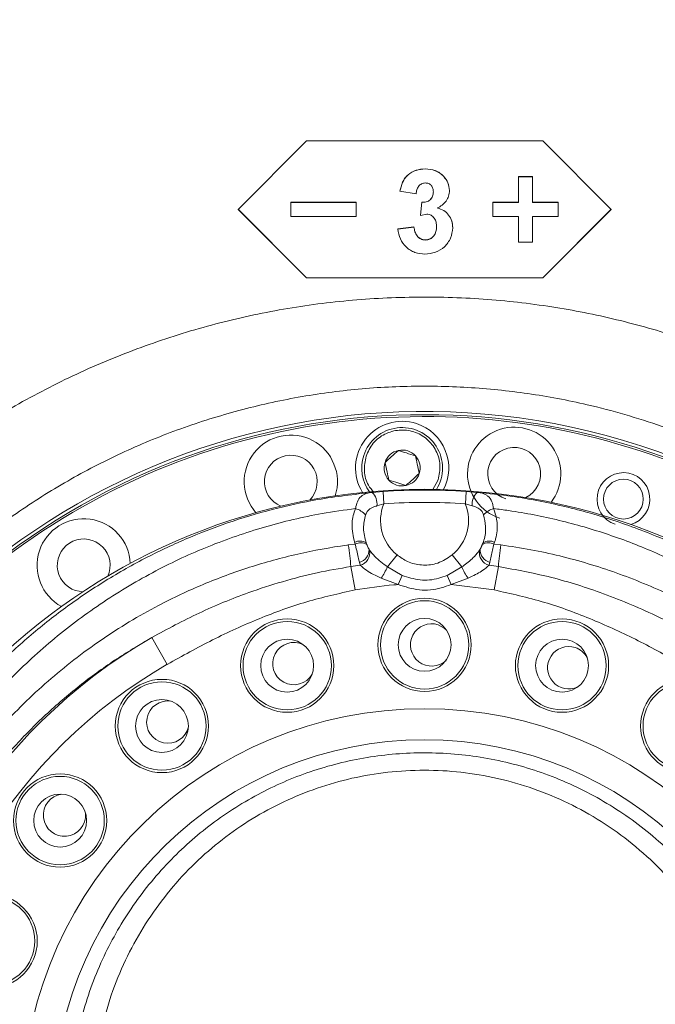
# Model space of a CAD drawing. Header units: millimetres. Extents: x 0 to 16820, y 0 to 11880.
# Tile 26 of 122: x 2656 to 2758, y 8057 to 8215. Entities that reach past the tile are written whole.
import ezdxf

# ---------------------------------------------------------------- set-up
doc = ezdxf.new("R2010")
doc.units = ezdxf.units.MM
doc.header["$LTSCALE"] = 20
doc.linetypes.add('PHANTOM', pattern=[12.7, 6.35, -1.27, 1.27, -1.27, 1.27, -1.27])
doc.styles.add('SLDTEXTSTYLE0', font='TXT', dxfattribs={"width": 0.605})
doc.dimstyles.new('SLDDIMSTYLE0', dxfattribs={"dimtxt": 140, "dimasz": 100, "dimexe": 0, "dimexo": 0.0625, "dimgap": 35, "dimtad": 1, "dimtoh": 1, "dimdec": 0, "dimrnd": 1e-09, "dimzin": 12, "dimdsep": 46, "dimtxsty": 'SLDTEXTSTYLE0', "dimsah": 1, "dimcen": 0.09, "dimadec": 0, "dimazin": 0, "dimtfac": 1, "dimtofl": 0, "dimtmove": 0, "dimatfit": 3, "dimfxl": 1, "dimfrac": 2, "dimtolj": 1, "dimtzin": 12, "dimarcsym": 0})

# ---------------------------------------------------------------- blocks, each defined once
blk = doc.blocks.new('*D5')
at = {"color": 7, "linetype": 'Continuous', "lineweight": 0}
for p, q in [((2720.78, 9015.29), (5150.78, 9015.29)), ((5120.78, 9015.29), (5120.78, 6644.47)), ((2871.03, 6644.47), (5150.78, 6644.47))]:
    blk.add_line(p, q, dxfattribs=at)
for points in [[(5120.78, 9015.29), (5105.78, 8915.29), (5135.78, 8915.29)], [(5120.78, 6644.47), (5135.78, 6744.47), (5105.78, 6744.47)]]:
    blk.add_solid(points, dxfattribs=at)
at = {"color": 7, "linetype": 'Continuous', "lineweight": 0, "insert": (4940.31, 7616), "char_height": 140, "attachment_point": 1, "rotation": 90, "style": 'SLDTEXTSTYLE0'}
blk.add_mtext('2371', dxfattribs=at)

msp = doc.modelspace()

# ---------------------------------------------------------------- linework, layer by layer
at = {"color": 7, "linetype": 'Continuous', "lineweight": 0}
for p, q in [((2701.78, 8195.47), (2690.78, 8184.47)), ((2739.78, 8195.47), (2701.78, 8195.47)), ((2750.78, 8184.47), (2739.78, 8195.47)), ((2720.88, 8190.97), (2720.88, 8190.98)), ((2723.86, 8189.75), (2723.86, 8189.76)), ((2735.91, 8189.73), (2735.91, 8189.72)), ((2738.16, 8189.73), (2735.91, 8189.73)), ((2738.16, 8189.72), (2735.91, 8189.72)), ((2735.91, 8185.59), (2735.91, 8189.72)), ((2738.16, 8189.73), (2738.16, 8189.72)), ((2738.16, 8185.59), (2738.16, 8189.72)), ((2716.82, 8187.37), (2716.82, 8187.39)), ((2719.42, 8186.99), (2716.82, 8187.37)), ((2724.78, 8187.5), (2724.78, 8187.52)), ((2709.78, 8185.61), (2699.28, 8185.61)), ((2699.28, 8185.61), (2699.28, 8185.59)), ((2709.78, 8185.59), (2699.28, 8185.59)), ((2699.28, 8183.34), (2699.28, 8185.59)), ((2709.78, 8185.61), (2709.78, 8185.59)), ((2709.78, 8183.34), (2709.78, 8185.59)), ((2720.11, 8183.52), (2720.35, 8185.62)), ((2720.11, 8183.5), (2720.35, 8185.6)), ((2720.35, 8185.6), (2720.35, 8185.62)), ((2731.78, 8185.61), (2731.78, 8185.59)), ((2735.91, 8185.61), (2731.78, 8185.61)), ((2731.78, 8183.34), (2731.78, 8185.59)), ((2735.91, 8185.59), (2731.78, 8185.59)), ((2742.28, 8185.61), (2738.16, 8185.61)), ((2742.28, 8185.59), (2738.16, 8185.59)), ((2742.28, 8185.61), (2742.28, 8185.59)), ((2742.28, 8183.34), (2742.28, 8185.59)), ((2690.78, 8184.48), (2701.78, 8173.49)), ((2690.78, 8184.47), (2701.78, 8173.47)), ((2721.14, 8183.7), (2720.11, 8183.5)), ((2739.78, 8173.49), (2750.78, 8184.48)), ((2739.78, 8173.47), (2750.78, 8184.47)), ((2699.28, 8183.34), (2709.78, 8183.34)), ((2720.11, 8183.5), (2720.11, 8183.52)), ((2731.78, 8183.34), (2735.91, 8183.34)), ((2735.91, 8179.22), (2735.91, 8183.34)), ((2738.16, 8183.34), (2742.28, 8183.34)), ((2738.16, 8179.22), (2738.16, 8183.34)), ((2716.48, 8181.32), (2719.07, 8181.64)), ((2716.48, 8181.3), (2719.07, 8181.62)), ((2716.48, 8181.3), (2716.48, 8181.32)), ((2719.07, 8181.62), (2719.07, 8181.64)), ((2725.3, 8181.51), (2725.3, 8181.53)), ((2720.9, 8179.54), (2720.9, 8179.56)), ((2735.91, 8179.22), (2738.16, 8179.22)), ((2701.78, 8173.49), (2701.78, 8173.47)), ((2701.78, 8173.49), (2739.78, 8173.49)), ((2701.78, 8173.47), (2739.78, 8173.47)), ((2739.78, 8173.49), (2739.78, 8173.47)), ((2727.47, 8139.13), (2729.23, 8138.98)), ((2664.62, 8123.2), (2665.8, 8122.99))]:
    msp.add_line(p, q, dxfattribs=at)
at = {"color": 8, "linetype": 'Continuous', "lineweight": 0}
for p, q in [((2722.03, 8139.34), (2722.97, 8141.02)), ((2712.34, 8138.98), (2714.1, 8139.13)), ((2714.23, 8137.14), (2714.1, 8139.13)), ((2727.34, 8137.14), (2727.47, 8139.13)), ((2714.23, 8137.14), (2713.11, 8136.81)), ((2728.45, 8136.81), (2727.34, 8137.14)), ((2708.5, 8130.53), (2709.63, 8130.68)), ((2709.63, 8130.68), (2709.53, 8130.97)), ((2711.39, 8130.86), (2711.47, 8130.62)), ((2711.85, 8129.83), (2711.93, 8129.7)), ((2729.64, 8129.7), (2729.72, 8129.83)), ((2730.1, 8130.62), (2730.18, 8130.86)), ((2732.04, 8130.97), (2731.94, 8130.68)), ((2731.94, 8130.68), (2733.07, 8130.53)), ((2714.79, 8127), (2716.35, 8128.95)), ((2726.78, 8127), (2725.21, 8128.95)), ((2708.92, 8127.06), (2710.42, 8127.27)), ((2709.61, 8123.3), (2708.92, 8127.06)), ((2710.42, 8127.27), (2710.3, 8127.74)), ((2714.79, 8127), (2717.16, 8125.63)), ((2724.4, 8125.63), (2726.78, 8127)), ((2731.26, 8127.74), (2731.15, 8127.27)), ((2731.15, 8127.27), (2732.65, 8127.06)), ((2731.95, 8123.3), (2732.65, 8127.06)), ((2716.53, 8124.17), (2713.8, 8125.2)), ((2716.53, 8124.17), (2717.16, 8125.63)), ((2725.04, 8124.17), (2724.4, 8125.63)), ((2727.77, 8125.2), (2725.04, 8124.17)), ((2731.95, 8123.3), (2725.04, 8124.17)), ((2679.39, 8111.34), (2676.9, 8115.67))]:
    msp.add_line(p, q, dxfattribs=at)
at = {"color": 7, "linetype": 'Continuous', "lineweight": 0, "flags": 128}
msp.add_lwpolyline([(2724.26, 8116.91), (2723.95, 8117.17), (2722.96, 8117.69)], dxfattribs=at)
at = {"color": 7, "linetype": 'Continuous', "lineweight": 0}
for centre, radius in [((2752.77, 8137.9), 3.2), ((2720.78, 8114.47), 7.5), ((2720.78, 8114.47), 4.25), ((2698.68, 8111.13), 7.5), ((2742.89, 8111.13), 7.5), ((2698.68, 8111.13), 4.25), ((2742.89, 8111.13), 4.25), ((2678.53, 8101.43), 7.5), ((2763.03, 8101.43), 7.5), ((2678.53, 8101.43), 4.25), ((2662.15, 8086.23), 7.5), ((2662.15, 8086.23), 4.25), ((2650.97, 8066.87), 7.5)]:
    msp.add_circle(centre, radius, dxfattribs=at)
at = {"color": 8, "linetype": 'Continuous', "lineweight": 0}
for centre in [(2720.78, 8114.47), (2698.68, 8111.13), (2742.89, 8111.13), (2678.53, 8101.43), (2763.03, 8101.43), (2662.15, 8086.23), (2650.97, 8066.87)]:
    msp.add_circle(centre, 7.1, dxfattribs=at)
at = {"color": 7, "linetype": 'Continuous', "lineweight": 30}
for centre, radius, start, end in [((2720.78, 7139.47), 1875.82, 300, 180), ((1820.78, 7139.47), 975.82, 25.3311, 79.6689)]:
    msp.add_arc(centre, radius, start, end, dxfattribs=at)
at = {"color": 7, "linetype": 'PHANTOM', "lineweight": 30}
msp.add_arc((2720.78, 7139.47), 1203.01, 352.93959, 127.06041, dxfattribs=at)
at = {"color": 7, "linetype": 'Continuous', "lineweight": 0}
for centre, radius, start, end in [((2720.78, 8039.47), 112.5, 342, 162), ((2720.78, 8039.47), 112, 335.7818, 204.2182), ((2720.78, 8039.47), 111.7, 336.0886, 162), ((2717.17, 8142.9), 7.5, 72, 211.6703), ((2717.17, 8142.9), 6.5, 327.8918, 162), ((2717.17, 8142.9), 7.5, 332.3297, 72), ((2735.19, 8141.96), 7.5, 322.3297, 252), ((2699.26, 8140.7), 7.5, 342.3297, 221.6703), ((2717.17, 8142.9), 2.89, 102, 162), ((2717.17, 8142.9), 2.89, 42, 102), ((2735.19, 8141.96), 4.25, 295.8872, 252), ((2699.26, 8140.7), 4.25, 315.8872, 248.1128), ((2717.17, 8142.9), 6.5, 162, 216.1082), ((2717.17, 8142.9), 2.89, 342, 42), ((2717.17, 8142.9), 2.89, 162, 222), ((2717.17, 8142.9), 2.89, 222, 282), ((2717.17, 8142.9), 2.89, 282, 342), ((2752.77, 8137.9), 4.25, 285.8872, 252), ((2720.78, 8039.47), 100, 2.5473, 177.4527), ((2665.94, 8127.24), 7.5, 2.3297, 241.6703), ((2665.94, 8127.24), 4.25, 335.8872, 252), ((2721.91, 8114.46), 3.4, 72, 312.987), ((2699.75, 8111.46), 3.4, 63.2988, 330.1298), ((2743.96, 8110.8), 3.4, 72, 295.8441), ((2743.96, 8110.8), 3.4, 29.0131, 72), ((2679.47, 8102.06), 3.4, 80.4415, 347.2728), ((2662.85, 8087.1), 3.4, 97.5845, 4.4155)]:
    msp.add_arc(centre, radius, start, end, dxfattribs=at)
at = {"color": 8, "linetype": 'Continuous', "lineweight": 0}
for centre, radius, start, end in [((2720.78, 8039.47), 99.89, 86.1624, 93.8376), ((2710.46, 8137.09), 2.67, 353.9542, 45.1203), ((2731.11, 8137.09), 2.67, 134.8797, 186.0458), ((2708.45, 8132.57), 4, 44.6229, 72.1699), ((2720.78, 8134.47), 7.08, 157.8058, 231.2228), ((2720.78, 8039.47), 97.89, 86.1624, 93.8376), ((2720.78, 8134.47), 7.08, 308.7772, 22.1942), ((2733.11, 8132.57), 4, 107.8301, 135.3771), ((2667.61, 8123.87), 41.43, 4.4062, 9.2504), ((2710.36, 8129.24), 1.91, 57.696, 115.9462), ((2710.5, 8128.98), 1.9, 59.3368, 117.2271), ((2709.74, 8129.77), 2.11, 285.4494, 1.4386), ((2720.78, 8134.47), 10.06, 200.9796, 207.441), ((2731.83, 8129.77), 2.11, 178.5614, 254.5506), ((2720.78, 8134.47), 10.06, 332.559, 339.0204), ((2731.07, 8128.98), 1.9, 62.7729, 120.6632), ((2731.2, 8129.24), 1.91, 64.0538, 122.304), ((2773.96, 8123.87), 41.43, 170.7496, 175.5938), ((2709.85, 8129.31), 2.12, 285.645, 10.6886), ((2731.72, 8129.31), 2.12, 169.3114, 254.355), ((2706.63, 8130.29), 8.79, 324.5997, 338.0303), ((2734.93, 8130.29), 8.79, 201.9697, 215.4003), ((2720.78, 8039.47), 87.93, 119.9393, 177.4527), ((2720.78, 8039.47), 82.94, 119.9393, 177.4527), ((2720.78, 8039.47), 64.74, 1.6236, 178.3764), ((2720.78, 8039.47), 59.75, 1.6236, 178.3764)]:
    msp.add_arc(centre, radius, start, end, dxfattribs=at)
at = {"color": 7, "linetype": 'Continuous', "lineweight": 0}
for points, knots in [([(2716.82, 8187.39), (2716.94, 8187.87), (2717.11, 8188.6), (2717.59, 8189.49), (2718.26, 8190.23), (2719.38, 8190.86), (2720.38, 8190.94), (2720.88, 8190.98)], [0, 0, 0, 0, 0.250173, 0.375604, 0.500826, 0.750253, 1, 1, 1, 1]), ([(2716.82, 8187.37), (2716.94, 8187.86), (2717.11, 8188.59), (2717.59, 8189.47), (2718.26, 8190.22), (2719.38, 8190.84), (2720.38, 8190.93), (2720.88, 8190.97)], [0, 0, 0, 0, 0.25023, 0.375681, 0.500908, 0.750308, 1, 1, 1, 1]), ([(2720.88, 8190.98), (2721.43, 8190.93), (2722.27, 8190.86), (2723.26, 8190.34), (2723.66, 8189.96), (2723.86, 8189.76)], [0, 0, 0, 0, 0.499131, 0.749509, 1, 1, 1, 1]), ([(2720.88, 8190.97), (2721.43, 8190.92), (2722.27, 8190.85), (2723.26, 8190.32), (2723.66, 8189.94), (2723.86, 8189.75)], [0, 0, 0, 0, 0.499094, 0.749478, 1, 1, 1, 1]), ([(2720.9, 8188.72), (2720.79, 8188.71), (2720.58, 8188.7), (2720.29, 8188.58), (2720.03, 8188.4), (2719.74, 8188.09), (2719.51, 8187.61), (2719.45, 8187.19), (2719.42, 8186.99)], [0, 0, 0, 0, 0.12515, 0.250154, 0.371416, 0.500275, 0.749674, 1, 1, 1, 1]), ([(2722.19, 8187.28), (2722.18, 8187.46), (2722.16, 8187.73), (2722.02, 8188.07), (2721.87, 8188.3), (2721.67, 8188.49), (2721.36, 8188.68), (2721.08, 8188.7), (2720.9, 8188.72)], [0, 0, 0, 0, 0.250074, 0.376577, 0.500478, 0.62565, 0.750776, 1, 1, 1, 1]), ([(2723.86, 8189.76), (2724.12, 8189.43), (2724.65, 8188.78), (2724.74, 8187.94), (2724.78, 8187.52)], [0, 0, 0, 0, 0.500474, 1, 1, 1, 1]), ([(2723.86, 8189.75), (2724.12, 8189.42), (2724.65, 8188.76), (2724.74, 8187.92), (2724.78, 8187.5)], [0, 0, 0, 0, 0.500441, 1, 1, 1, 1]), ([(2720.35, 8185.62), (2720.59, 8185.62), (2720.95, 8185.63), (2721.39, 8185.8), (2721.69, 8186), (2721.92, 8186.28), (2722.14, 8186.7), (2722.17, 8187.05), (2722.19, 8187.29)], [0, 0, 0, 0, 0.249924, 0.375164, 0.500245, 0.625342, 0.750482, 1, 1, 1, 1]), ([(2720.35, 8185.6), (2720.59, 8185.61), (2720.95, 8185.62), (2721.39, 8185.79), (2721.69, 8185.99), (2721.92, 8186.26), (2722.14, 8186.68), (2722.17, 8187.04), (2722.19, 8187.28)], [0, 0, 0, 0, 0.249866, 0.375085, 0.500156, 0.62526, 0.75042, 1, 1, 1, 1]), ([(2724.78, 8187.5), (2724.76, 8187.2), (2724.71, 8186.6), (2724.27, 8185.78), (2723.72, 8185.25), (2723.23, 8184.89), (2722.97, 8184.74), (2722.84, 8184.67)], [0, 0, 0, 0, 0.249672, 0.499327, 0.749357, 0.874655, 1, 1, 1, 1]), ([(2722.71, 8181.68), (2722.69, 8181.92), (2722.67, 8182.4), (2722.43, 8182.95), (2722.11, 8183.31), (2721.83, 8183.53), (2721.5, 8183.67), (2721.26, 8183.69), (2721.14, 8183.7)], [0, 0, 0, 0, 0.250274, 0.499556, 0.624734, 0.749845, 0.874778, 1, 1, 1, 1]), ([(2722.84, 8184.68), (2723.19, 8184.58), (2723.89, 8184.36), (2724.7, 8183.6), (2725.22, 8182.62), (2725.28, 8181.89), (2725.3, 8181.53)], [0, 0, 0, 0, 0.250103, 0.499933, 0.749786, 1, 1, 1, 1]), ([(2722.84, 8184.67), (2723.19, 8184.56), (2723.89, 8184.34), (2724.7, 8183.58), (2725.22, 8182.6), (2725.28, 8181.88), (2725.3, 8181.51)], [0, 0, 0, 0, 0.250047, 0.499859, 0.749736, 1, 1, 1, 1]), ([(2720.84, 8177.29), (2720.3, 8177.34), (2719.47, 8177.4), (2718.48, 8177.89), (2717.62, 8178.55), (2716.78, 8179.68), (2716.58, 8180.76), (2716.48, 8181.3)], [0, 0, 0, 0, 0.249833, 0.375141, 0.500546, 0.750107, 1, 1, 1, 1]), ([(2719.07, 8181.64), (2719.11, 8181.38), (2719.19, 8180.88), (2719.48, 8180.3), (2719.84, 8179.93), (2720.16, 8179.72), (2720.51, 8179.58), (2720.77, 8179.57), (2720.9, 8179.56)], [0, 0, 0, 0, 0.250172, 0.499571, 0.626826, 0.749778, 0.874798, 1, 1, 1, 1]), ([(2719.07, 8181.62), (2719.11, 8181.37), (2719.19, 8180.87), (2719.48, 8180.28), (2719.84, 8179.91), (2720.16, 8179.7), (2720.51, 8179.56), (2720.77, 8179.55), (2720.9, 8179.54)], [0, 0, 0, 0, 0.2502219, 0.4996501, 0.6269026, 0.7498394, 0.8748318, 1, 1, 1, 1]), ([(2725.3, 8181.51), (2725.24, 8180.94), (2725.15, 8180.08), (2724.55, 8179.09), (2723.8, 8178.24), (2722.56, 8177.44), (2721.42, 8177.34), (2720.84, 8177.29)], [0, 0, 0, 0, 0.2495334, 0.3749442, 0.5004267, 0.750048, 1, 1, 1, 1]), ([(2720.9, 8179.56), (2721.03, 8179.57), (2721.29, 8179.58), (2721.66, 8179.72), (2721.99, 8179.93), (2722.36, 8180.31), (2722.66, 8180.91), (2722.69, 8181.44), (2722.71, 8181.7)], [0, 0, 0, 0, 0.125229, 0.250382, 0.375512, 0.500765, 0.749923, 1, 1, 1, 1]), ([(2720.9, 8179.54), (2721.03, 8179.55), (2721.29, 8179.56), (2721.66, 8179.7), (2721.99, 8179.92), (2722.36, 8180.29), (2722.66, 8180.9), (2722.69, 8181.42), (2722.71, 8181.68)], [0, 0, 0, 0, 0.1251948, 0.2503197, 0.3754326, 0.5006826, 0.7498698, 1, 1, 1, 1]), ([(2781.63, 8138.77), (2778, 8140.86), (2770.73, 8145.04), (2759.06, 8149.77), (2747.9, 8153.04), (2737.41, 8154.99), (2727.73, 8155.98), (2718, 8156.16), (2708.28, 8155.53), (2698.63, 8154.06), (2689.12, 8151.78), (2679.83, 8148.72), (2670.85, 8144.89), (2662.24, 8140.31), (2654.03, 8135.01), (2646.3, 8129.05), (2638.54, 8121.92), (2630.9, 8113.53), (2626.31, 8106.89), (2624.01, 8103.57)], [0, 0, 0, 0, 0.070161, 0.1405324, 0.2106951, 0.2649551, 0.3194073, 0.3738596, 0.4281199, 0.482633, 0.5373416, 0.5920493, 0.6465615, 0.7009903, 0.7556155, 0.8102397, 0.8646671, 0.9323337, 1, 1, 1, 1]), ([(2716.57, 8145.73), (2716.19, 8145.38), (2715.47, 8144.74), (2714.76, 8144.09), (2714.43, 8143.79)], [0, 0, 0, 0, 0.534747, 1, 1, 1, 1]), ([(2719.32, 8144.83), (2718.83, 8144.99), (2717.91, 8145.29), (2717, 8145.59), (2716.57, 8145.73)], [0, 0, 0, 0, 0.534747, 1, 1, 1, 1]), ([(2719.92, 8142.01), (2719.81, 8142.52), (2719.61, 8143.46), (2719.41, 8144.4), (2719.32, 8144.83)], [0, 0, 0, 0, 0.534747, 1, 1, 1, 1]), ([(2714.43, 8143.79), (2714.53, 8143.29), (2714.73, 8142.35), (2714.93, 8141.41), (2715.03, 8140.97)], [0, 0, 0, 0, 0.5347467, 1, 1, 1, 1]), ([(2715.03, 8140.97), (2715.52, 8140.81), (2716.43, 8140.51), (2717.35, 8140.22), (2717.77, 8140.08)], [0, 0, 0, 0, 0.534747, 1, 1, 1, 1]), ([(2717.77, 8140.08), (2718.15, 8140.42), (2718.87, 8141.07), (2719.58, 8141.71), (2719.92, 8142.01)], [0, 0, 0, 0, 0.5347467, 1, 1, 1, 1])]:
    msp.add_open_spline(points, degree=3, knots=knots, dxfattribs=at)
at = {"color": 8, "linetype": 'Continuous', "lineweight": 0}
for points, knots in [([(2627.97, 8132.61), (2630.67, 8135.11), (2636.06, 8140.11), (2644.9, 8146.74), (2654.25, 8152.69), (2664.13, 8157.85), (2674.46, 8162.18), (2685.11, 8165.65), (2696, 8168.21), (2707.08, 8169.82), (2718.28, 8170.5), (2729.49, 8170.25), (2740.43, 8169.07), (2751.05, 8167.03), (2761.28, 8164.18), (2771.29, 8160.58), (2777.67, 8157.53), (2780.86, 8156.01)], [0, 0, 0, 0, 0.066783, 0.133681, 0.200463, 0.268109, 0.335995, 0.40388, 0.471524, 0.539231, 0.60718, 0.675129, 0.742836, 0.807024, 0.871417, 0.935811, 1, 1, 1, 1]), ([(2711.37, 8144.79), (2711.22, 8144.01), (2710.91, 8142.44), (2711.46, 8140.3), (2712.32, 8139.34), (2712.66, 8138.96)], [0, 0, 0, 0, 0.38092, 0.761839, 1, 1, 1, 1]), ([(2622.59, 8043.83), (2622.7, 8045.99), (2622.97, 8051.02), (2624.13, 8058.84), (2626.09, 8067.3), (2628.82, 8075.62), (2632.2, 8083.51), (2636.14, 8090.87), (2640.57, 8097.75), (2645.61, 8104.3), (2651.03, 8110.24), (2656.72, 8115.55), (2662.62, 8120.27), (2668.95, 8124.58), (2675.53, 8128.34), (2682.24, 8131.52), (2689.1, 8134.17), (2696.23, 8136.3), (2704, 8138.04), (2709.42, 8138.65), (2712.34, 8138.98)], [0, 0, 0, 0, 0.045054, 0.105372, 0.165693, 0.227853, 0.290014, 0.34739, 0.404767, 0.463649, 0.522531, 0.575222, 0.627912, 0.681865, 0.735816, 0.786151, 0.836483, 0.888112, 0.93974, 1, 1, 1, 1]), ([(2709.68, 8136.38), (2709.7, 8136.49), (2709.78, 8136.99), (2710.06, 8137.81), (2710.68, 8138.53), (2711.42, 8138.84), (2712.01, 8138.94), (2712.26, 8138.97), (2712.34, 8138.98)], [0, 0, 0, 0, 0.067602, 0.309756, 0.588326, 0.840102, 0.945184, 1, 1, 1, 1]), ([(2729.23, 8138.98), (2729.4, 8138.96), (2730.01, 8138.88), (2730.57, 8138.68), (2731.18, 8138.22), (2731.63, 8137.6), (2731.8, 8136.77), (2731.89, 8136.38)], [0, 0, 0, 0, 0.117074, 0.399129, 0.465351, 0.749276, 1, 1, 1, 1]), ([(2729.23, 8138.98), (2731.11, 8138.79), (2735.85, 8138.29), (2743.36, 8136.82), (2751.64, 8134.46), (2759.65, 8131.4), (2767.41, 8127.64), (2774.86, 8123.16), (2781.93, 8118), (2788.51, 8112.26), (2795.13, 8105.36), (2801.54, 8097.13), (2807.43, 8087.5), (2812.22, 8077.24), (2815.77, 8066.45), (2818.2, 8055.28), (2818.72, 8047.65), (2818.98, 8043.83)], [0, 0, 0, 0, 0.038859, 0.097843, 0.157085, 0.216348, 0.275358, 0.336577, 0.398038, 0.459516, 0.520757, 0.600462, 0.68041, 0.760114, 0.839999, 0.920133, 1, 1, 1, 1]), ([(2709.68, 8136.38), (2707.88, 8136.13), (2702.93, 8135.45), (2694.98, 8133.54), (2686.01, 8130.45), (2677.31, 8126.43), (2669, 8121.48), (2661.16, 8115.64), (2653.77, 8108.86), (2646.97, 8101.11), (2640.9, 8092.43), (2635.71, 8082.97), (2631.56, 8072.76), (2628.55, 8061.92), (2627, 8052.41), (2626.69, 8046.55), (2626.58, 8044.47)], [0, 0, 0, 0, 0.039406, 0.10844, 0.177691, 0.246752, 0.319234, 0.391924, 0.464432, 0.543723, 0.623244, 0.702543, 0.786207, 0.870136, 0.953783, 1, 1, 1, 1]), ([(2709.53, 8130.97), (2709.31, 8131.91), (2708.91, 8133.62), (2709.31, 8135.46), (2709.64, 8136.28), (2709.68, 8136.38)], [0, 0, 0, 0, 0.5222048, 0.9398949, 1, 1, 1, 1]), ([(2713.11, 8136.81), (2713.06, 8136.79), (2712.69, 8136.69), (2712.14, 8136.49), (2711.63, 8136.05), (2711.4, 8135.66), (2711.32, 8135.43), (2711.3, 8135.38)], [0, 0, 0, 0, 0.065309, 0.448475, 0.716037, 0.938697, 1, 1, 1, 1]), ([(2730.26, 8135.38), (2730.19, 8135.56), (2730.03, 8135.94), (2729.54, 8136.42), (2728.97, 8136.66), (2728.57, 8136.78), (2728.45, 8136.81)], [0, 0, 0, 0, 0.229112, 0.498316, 0.862868, 1, 1, 1, 1]), ([(2814.99, 8044.47), (2814.74, 8048.16), (2814.24, 8055.56), (2811.92, 8066.38), (2808.52, 8076.83), (2803.93, 8086.76), (2798.29, 8096.1), (2792.15, 8104.07), (2785.79, 8110.76), (2779.49, 8116.33), (2772.7, 8121.34), (2765.56, 8125.68), (2758.11, 8129.33), (2750.42, 8132.3), (2742.47, 8134.59), (2736.24, 8135.82), (2732.69, 8136.28), (2731.89, 8136.38)], [0, 0, 0, 0, 0.081925, 0.16412, 0.246063, 0.327729, 0.409642, 0.491306, 0.553842, 0.616618, 0.679374, 0.741882, 0.801881, 0.862142, 0.92238, 0.982347, 1, 1, 1, 1]), ([(2731.89, 8136.38), (2732.12, 8135.64), (2732.63, 8134.04), (2732.42, 8132.16), (2732.1, 8131.14), (2732.04, 8130.97)], [0, 0, 0, 0, 0.42015, 0.901738, 1, 1, 1, 1]), ([(2711.3, 8135.38), (2711.14, 8134.66), (2710.78, 8133.15), (2711.18, 8131.65), (2711.39, 8130.86)], [0, 0, 0, 0, 0.4772605, 1, 1, 1, 1]), ([(2730.18, 8130.86), (2730.23, 8131.01), (2730.51, 8131.85), (2730.73, 8133.4), (2730.41, 8134.75), (2730.26, 8135.38)], [0, 0, 0, 0, 0.0985104, 0.5799083, 1, 1, 1, 1]), ([(2628.75, 8044.17), (2629.06, 8047.69), (2629.69, 8054.74), (2632.14, 8065.02), (2635.62, 8074.93), (2640.23, 8084.34), (2645.84, 8093.15), (2652.46, 8101.34), (2660.07, 8108.79), (2668.59, 8115.39), (2677.03, 8120.49), (2685.11, 8124.28), (2692.6, 8127.05), (2700.33, 8129.17), (2705.68, 8130.15), (2708.42, 8130.52), (2708.5, 8130.53)], [0, 0, 0, 0, 0.082914, 0.166103, 0.249035, 0.331718, 0.414651, 0.497334, 0.581934, 0.666806, 0.751373, 0.812926, 0.874737, 0.93653, 0.998057, 1, 1, 1, 1]), ([(2710.3, 8127.74), (2710.27, 8127.85), (2710.18, 8128.26), (2709.98, 8129.1), (2709.77, 8130.01), (2709.66, 8130.51), (2709.63, 8130.68)], [0, 0, 0, 0, 0.1368, 0.481897, 0.829644, 1, 1, 1, 1]), ([(2711.47, 8130.62), (2711.49, 8130.58), (2711.53, 8130.45), (2711.6, 8130.3), (2711.69, 8130.11), (2711.77, 8129.96), (2711.83, 8129.86), (2711.85, 8129.83)], [0, 0, 0, 0, 0.166237, 0.454599, 0.506052, 0.855713, 1, 1, 1, 1]), ([(2729.72, 8129.83), (2729.77, 8129.91), (2729.86, 8130.07), (2730, 8130.36), (2730.06, 8130.54), (2730.1, 8130.62)], [0, 0, 0, 0, 0.37658, 0.686638, 1, 1, 1, 1]), ([(2731.94, 8130.68), (2731.87, 8130.36), (2731.73, 8129.73), (2731.49, 8128.67), (2731.34, 8128.06), (2731.26, 8127.74)], [0, 0, 0, 0, 0.321911, 0.636398, 1, 1, 1, 1]), ([(2733.07, 8130.53), (2734.67, 8130.29), (2739.41, 8129.58), (2747.15, 8127.66), (2756.08, 8124.5), (2764.71, 8120.4), (2772.93, 8115.38), (2780.64, 8109.48), (2787.85, 8102.67), (2794.4, 8094.93), (2800.18, 8086.33), (2804.69, 8077.7), (2808.04, 8069.23), (2810.42, 8061.06), (2812.12, 8052.69), (2812.59, 8047), (2812.82, 8044.17)], [0, 0, 0, 0, 0.03736, 0.110405, 0.183678, 0.256747, 0.332982, 0.409439, 0.485696, 0.567729, 0.650006, 0.73204, 0.7989, 0.866034, 0.933157, 1, 1, 1, 1]), ([(2711.93, 8129.7), (2712.2, 8129.35), (2712.94, 8128.39), (2714.07, 8127.54), (2714.79, 8127)], [0, 0, 0, 0, 0.363666, 1, 1, 1, 1]), ([(2716.35, 8128.95), (2716.89, 8128.55), (2718.07, 8127.69), (2720.28, 8127.19), (2722.72, 8127.4), (2724.33, 8128.25), (2725.11, 8128.87), (2725.21, 8128.95)], [0, 0, 0, 0, 0.208327, 0.449562, 0.688028, 0.959776, 1, 1, 1, 1]), ([(2726.78, 8127), (2726.9, 8127.09), (2727.63, 8127.6), (2728.71, 8128.5), (2729.37, 8129.36), (2729.64, 8129.7)], [0, 0, 0, 0, 0.108039, 0.640883, 1, 1, 1, 1]), ([(2676.9, 8115.67), (2679.41, 8117.02), (2684.45, 8119.72), (2691.54, 8122.61), (2697.91, 8124.68), (2703.39, 8126.11), (2707.1, 8126.74), (2708.92, 8127.06)], [0, 0, 0, 0, 0.251099, 0.504065, 0.67088, 0.838409, 1, 1, 1, 1]), ([(2713.8, 8125.2), (2712.95, 8125.6), (2711.63, 8126.22), (2710.74, 8126.99), (2710.42, 8127.27)], [0, 0, 0, 0, 0.639546, 1, 1, 1, 1]), ([(2731.15, 8127.27), (2730.83, 8126.99), (2730.04, 8126.31), (2728.75, 8125.64), (2727.91, 8125.26), (2727.77, 8125.2)], [0, 0, 0, 0, 0.355919, 0.890029, 1, 1, 1, 1]), ([(2732.65, 8127.06), (2735.51, 8126.53), (2741.26, 8125.48), (2749.9, 8122.7), (2757.74, 8119.42), (2762.62, 8116.78), (2764.67, 8115.67)], [0, 0, 0, 0, 0.2541537, 0.5110949, 0.7944262, 1, 1, 1, 1]), ([(2717.16, 8125.63), (2718.11, 8125.33), (2720.03, 8124.73), (2722.57, 8124.95), (2723.96, 8125.47), (2724.4, 8125.63)], [0, 0, 0, 0, 0.400523, 0.806964, 1, 1, 1, 1]), ([(2716.53, 8124.17), (2716.3, 8124.15), (2713.98, 8123.98), (2711.68, 8123.62), (2709.61, 8123.3)], [0, 0, 0, 0, 0.099374, 1, 1, 1, 1]), ([(2725.04, 8124.17), (2724.52, 8123.97), (2722.9, 8123.36), (2719.91, 8123.09), (2717.65, 8123.81), (2716.53, 8124.17)], [0, 0, 0, 0, 0.189869, 0.597108, 1, 1, 1, 1]), ([(2709.61, 8123.3), (2707, 8122.72), (2701.75, 8121.56), (2694.11, 8118.75), (2686.62, 8115.37), (2681.8, 8112.68), (2679.39, 8111.34)], [0, 0, 0, 0, 0.245428, 0.493594, 0.746164, 1, 1, 1, 1]), ([(2762.18, 8111.34), (2759.85, 8112.64), (2755.18, 8115.24), (2747.8, 8118.61), (2740.09, 8121.49), (2734.67, 8122.69), (2731.95, 8123.3)], [0, 0, 0, 0, 0.24512, 0.491204, 0.744302, 1, 1, 1, 1]), ([(2676.9, 8115.67), (2674.88, 8114.47), (2670.84, 8112.08), (2665.15, 8107.89), (2659.75, 8103.28), (2654.66, 8098.13), (2649.93, 8092.52), (2645.6, 8086.39), (2641.77, 8079.86), (2638.51, 8073.01), (2635.87, 8065.96), (2633.84, 8058.69), (2632.37, 8051.17), (2631.95, 8046.01), (2631.74, 8043.43)], [0, 0, 0, 0, 0.0784461, 0.1568952, 0.2373389, 0.3177845, 0.4018612, 0.4859384, 0.5723235, 0.6587075, 0.7428005, 0.8268914, 0.9134472, 1, 1, 1, 1]), ([(2663.74, 8041.08), (2663.8, 8042.45), (2663.92, 8045.42), (2664.54, 8049.95), (2665.58, 8054.68), (2667.04, 8059.36), (2668.87, 8063.85), (2671.05, 8068.11), (2673.54, 8072.14), (2676.39, 8075.98), (2679.54, 8079.55), (2682.91, 8082.79), (2686.5, 8085.73), (2690.36, 8088.4), (2694.43, 8090.73), (2698.62, 8092.7), (2702.96, 8094.33), (2707.46, 8095.61), (2712.07, 8096.52), (2716.72, 8097.04), (2721.43, 8097.18), (2726.18, 8096.93), (2730.93, 8096.28), (2735.61, 8095.23), (2740.22, 8093.78), (2744.73, 8091.92), (2749.08, 8089.68), (2753.21, 8087.08), (2757.13, 8084.12), (2760.8, 8080.81), (2764.18, 8077.19), (2767.19, 8073.33), (2769.88, 8069.23), (2772.21, 8064.88), (2774.17, 8060.34), (2775.71, 8055.7), (2776.84, 8050.95), (2777.6, 8046.06), (2777.75, 8042.74), (2777.83, 8041.08)], [0, 0, 0, 0, 0.023275, 0.050538, 0.077801, 0.105845, 0.133888, 0.160508, 0.187128, 0.214483, 0.241837, 0.267786, 0.293735, 0.320393, 0.347051, 0.372744, 0.398436, 0.42485, 0.451265, 0.477315, 0.503364, 0.530186, 0.557007, 0.583788, 0.610569, 0.638173, 0.665778, 0.693145, 0.720513, 0.748717, 0.776921, 0.804401, 0.831881, 0.860172, 0.888462, 0.915946, 0.94343, 0.971715, 1, 1, 1, 1]), ([(2774.09, 8041.7), (2773.98, 8043.75), (2773.76, 8047.84), (2772.57, 8053.88), (2770.75, 8059.75), (2768.24, 8065.37), (2765.12, 8070.68), (2761.43, 8075.59), (2757.17, 8080.04), (2752.45, 8083.98), (2747.32, 8087.35), (2741.87, 8090.07), (2736.19, 8092.15), (2730.34, 8093.57), (2724.43, 8094.31), (2718.52, 8094.38), (2712.67, 8093.81), (2706.96, 8092.6), (2701.44, 8090.78), (2696.14, 8088.38), (2691.14, 8085.4), (2686.48, 8081.89), (2682.2, 8077.87), (2678.37, 8073.36), (2675.03, 8068.43), (2672.23, 8063.12), (2670.03, 8057.48), (2668.48, 8051.59), (2667.66, 8046.29), (2667.53, 8042.98), (2667.48, 8041.7)], [0, 0, 0, 0, 0.0372321, 0.0745821, 0.1118146, 0.1490189, 0.186341, 0.223542, 0.2605412, 0.2976613, 0.3346542, 0.3707876, 0.4070414, 0.4431697, 0.4782639, 0.5134741, 0.5485681, 0.5831817, 0.6179061, 0.6525238, 0.6875373, 0.7226593, 0.757678, 0.7936733, 0.8297792, 0.865778, 0.9027006, 0.9397382, 0.9766612, 1, 1, 1, 1])]:
    msp.add_open_spline(points, degree=3, knots=knots, dxfattribs=at)
msp.add_open_spline([(2722.97, 8141.02), (2723.13, 8141.81), (2723.45, 8143.38), (2722.74, 8145.75), (2721.24, 8147.66), (2719.11, 8148.86), (2716.68, 8149.14), (2714.34, 8148.48), (2712.37, 8146.98), (2711.7, 8145.52), (2711.37, 8144.79)], degree=3, dxfattribs=at)

# ---------------------------------------------------------------- dimensions: what is measured, and where the dimension line sits
at = {"color": 7, "linetype": 'Continuous', "lineweight": 0}
dim = msp.add_linear_dim(base=(5120.78, 6644.47), p1=(2720.78, 9015.29), p2=(2871.03, 6644.47), angle=90, dimstyle='SLDDIMSTYLE0', dxfattribs=at)
dim.commit()
dim.dimension.update_dxf_attribs({"geometry": '*D5', "text_midpoint": (5120.78, 7829.88), "dimtype": 160})

doc.saveas('drawing.dxf')
